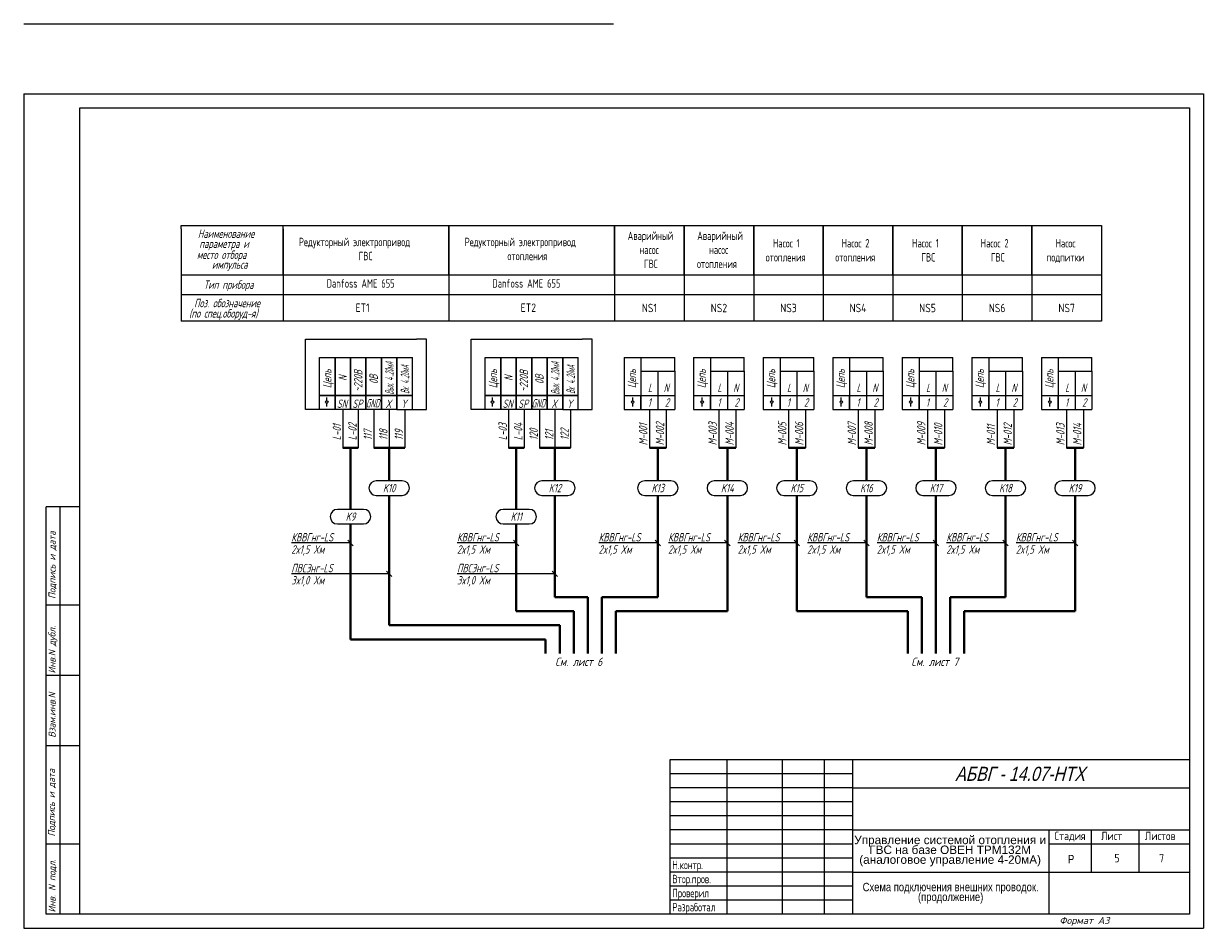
# Model space of a CAD drawing. Header units: millimetres. Extents: x 643 to 1239, y 174 to 2865.
# Tile 7 of 12: x 643 to 1065, y 818 to 1140. Entities that reach past the tile are written whole.
import ezdxf
from ezdxf.enums import TextEntityAlignment as Align

# ---------------------------------------------------------------- set-up
doc = ezdxf.new("R2010")
doc.units = ezdxf.units.MM
for name, color, linetype in [('Размеры', 3, 'Continuous'), ('Текст', 7, 'Continuous'), ('Форматка', 4, 'Continuous')]:
    doc.layers.add(name, color=color, linetype=linetype)
doc.layers.add('Слой1', color=10, linetype='Continuous', lineweight=200, plot=False)
doc.layers.add('Трубопровод', color=7, linetype='Continuous', lineweight=30)
doc.styles.add('35', font='romans.shx', dxfattribs={"width": 0.7, "oblique": 15, "height": 3.5})
doc.styles.add('Arial', font='arial.ttf')
doc.styles.add('Romans8', font='romans8.shx', dxfattribs={"width": 0.8, "height": 3})
doc.styles.add('style3', font='simplex.shx', dxfattribs={"height": 3})
doc.styles.add('style4', font='romans.shx', dxfattribs={"width": 0.7, "height": 3})

msp = doc.modelspace()

# ---------------------------------------------------------------- linework, layer by layer
for p, q in [((699.18, 1067.41), (699.18, 1068.52)), ((699.18, 1068.52), (735.46, 1068.52)), ((735.46, 1050.93), (699.18, 1050.93)), ((853.47, 1050.93), (853.47, 1034.45)), ((878.23, 1050.93), (878.23, 1034.45)), ((902.99, 1050.93), (902.99, 1034.45)), ((902.99, 1050.93), (902.99, 1034.45)), ((902.99, 1050.93), (902.99, 1034.45)), ((927.74, 1050.93), (927.74, 1034.45)), ((952.5, 1050.93), (952.5, 1034.45)), ((952.5, 1050.93), (952.5, 1034.45)), ((952.5, 1050.93), (952.5, 1034.45)), ((952.5, 1050.93), (952.5, 1034.45)), ((977.26, 1050.93), (977.26, 1034.45)), ((1002.01, 1050.93), (1002.01, 1034.45)), ((1026.77, 1050.93), (1026.77, 1034.45)), ((699.18, 1043.96), (1026.77, 1043.96)), ((1026.77, 1034.45), (699.18, 1034.45)), ((743.43, 1003.07), (743.43, 1028.07)), ((743.43, 1028.07), (747.01, 1028.07)), ((747.01, 1028.07), (782.92, 1028.07)), ((781.49, 1028.07), (782.92, 1028.07)), ((786.49, 1028.07), (782.92, 1028.07)), ((786.49, 1003.07), (786.49, 1028.07)), ((802.44, 1003.07), (802.44, 1028.07)), ((802.44, 1028.07), (806.02, 1028.07)), ((806.02, 1028.07), (841.93, 1028.07)), ((840.5, 1028.07), (841.93, 1028.07)), ((845.5, 1028.07), (841.93, 1028.07)), ((845.5, 1003.07), (845.5, 1028.07)), ((748.43, 1003.07), (748.43, 1021.57)), ((748.43, 1021.57), (781.49, 1021.57)), ((781.49, 1003.07), (781.49, 1021.57)), ((807.44, 1003.07), (807.44, 1021.57)), ((807.44, 1021.57), (840.5, 1021.57)), ((840.5, 1003.07), (840.5, 1021.57)), ((748.43, 1003.07), (743.43, 1003.07)), ((781.49, 1003.07), (786.49, 1003.07)), ((807.44, 1003.07), (802.44, 1003.07)), ((840.5, 1003.07), (845.5, 1003.07)), ((777.87, 977.68), (768.59, 977.68)), ((836.88, 977.68), (827.59, 977.68)), ((873.49, 977.68), (864.21, 977.68)), ((898.25, 977.68), (888.97, 977.68)), ((923.01, 977.68), (913.72, 977.68)), ((947.76, 977.68), (938.48, 977.68)), ((972.52, 977.68), (963.24, 977.68)), ((997.28, 977.68), (987.99, 977.68)), ((1022.03, 977.68), (1012.75, 977.68)), ((764.09, 967.51), (754.81, 967.51)), ((823.1, 967.51), (813.82, 967.51)), ((758.49, 956.55), (760.41, 954.58)), ((817.48, 956.55), (819.39, 954.58)), ((867.89, 956.55), (869.81, 954.58)), ((892.64, 956.55), (894.56, 954.58)), ((917.4, 956.55), (919.32, 954.58)), ((942.16, 956.55), (944.08, 954.58)), ((966.92, 956.55), (968.83, 954.58)), ((991.67, 956.55), (993.59, 954.58)), ((1016.43, 956.55), (1018.35, 954.58)), ((772.27, 945.57), (774.18, 943.6)), ((831.25, 945.57), (833.17, 943.6))]:
    msp.add_line(p, q)
at = {"color": 7}
for p, q in [((699.18, 1067.41), (699.18, 1034.45)), ((735.46, 1067.41), (735.46, 1034.45)), ((794.47, 1067.41), (794.47, 1034.45)), ((856.85, 1021.57), (856.85, 1003.07)), ((856.85, 1021.57), (874.85, 1021.57)), ((862.85, 1021.57), (862.85, 1003.07)), ((881.61, 1021.57), (881.61, 1003.07)), ((881.61, 1021.57), (899.61, 1021.57)), ((887.61, 1021.57), (887.61, 1003.07)), ((906.37, 1021.57), (906.37, 1003.07)), ((906.37, 1021.57), (924.37, 1021.57)), ((912.37, 1021.57), (912.37, 1003.07)), ((931.12, 1021.57), (931.12, 1003.07)), ((931.12, 1021.57), (949.12, 1021.57)), ((937.12, 1021.57), (937.12, 1003.07)), ((955.88, 1021.57), (955.88, 1003.07)), ((955.88, 1021.57), (973.88, 1021.57)), ((961.88, 1021.57), (961.88, 1003.07)), ((980.64, 1021.57), (980.64, 1003.07)), ((980.64, 1021.57), (998.64, 1021.57)), ((986.64, 1021.57), (986.64, 1003.07)), ((1005.39, 1021.57), (1005.39, 1003.07)), ((1005.39, 1021.57), (1023.39, 1021.57)), ((1011.39, 1021.57), (1011.39, 1003.07)), ((862.85, 1016.72), (874.85, 1016.72)), ((868.85, 1016.72), (868.85, 1003.07)), ((874.85, 1016.72), (874.85, 1003.07)), ((887.61, 1016.72), (899.61, 1016.72)), ((893.61, 1016.72), (893.61, 1003.07)), ((899.61, 1016.72), (899.61, 1003.07)), ((912.37, 1016.72), (924.37, 1016.72)), ((918.37, 1016.72), (918.37, 1003.07)), ((924.37, 1016.72), (924.37, 1003.07)), ((937.12, 1016.72), (949.12, 1016.72)), ((943.12, 1016.72), (943.12, 1003.07)), ((949.12, 1016.72), (949.12, 1003.07)), ((961.88, 1016.72), (973.88, 1016.72)), ((967.88, 1016.72), (967.88, 1003.07)), ((973.88, 1016.72), (973.88, 1003.07)), ((986.64, 1016.72), (998.64, 1016.72)), ((992.64, 1016.72), (992.64, 1003.07)), ((998.64, 1016.72), (998.64, 1003.07)), ((1011.39, 1016.72), (1023.39, 1016.72)), ((1017.39, 1016.72), (1017.39, 1003.07)), ((1023.39, 1016.72), (1023.39, 1003.07)), ((856.85, 1008.07), (874.85, 1008.07)), ((862.85, 1003.07), (862.85, 1008.07)), ((881.61, 1008.07), (899.61, 1008.07)), ((887.61, 1003.07), (887.61, 1008.07)), ((906.37, 1008.07), (924.37, 1008.07)), ((912.37, 1003.07), (912.37, 1008.07)), ((931.12, 1008.07), (949.12, 1008.07)), ((937.12, 1003.07), (937.12, 1008.07)), ((955.88, 1008.07), (973.88, 1008.07)), ((961.88, 1003.07), (961.88, 1008.07)), ((980.64, 1008.07), (998.64, 1008.07)), ((986.64, 1003.07), (986.64, 1008.07)), ((1005.39, 1008.07), (1023.39, 1008.07)), ((1011.39, 1003.07), (1011.39, 1008.07)), ((750.99, 1006.16), (750.99, 1007.28)), ((750.99, 1004.14), (750.99, 1005.26)), ((810, 1006.16), (810, 1007.28)), ((810, 1004.14), (810, 1005.26)), ((859.9, 1006.16), (859.9, 1007.28)), ((859.9, 1004.14), (859.9, 1005.26)), ((884.66, 1006.16), (884.66, 1007.28)), ((884.66, 1004.14), (884.66, 1005.26)), ((909.41, 1006.16), (909.41, 1007.28)), ((909.41, 1004.14), (909.41, 1005.26)), ((934.17, 1006.16), (934.17, 1007.28)), ((934.17, 1004.14), (934.17, 1005.26)), ((958.92, 1006.16), (958.92, 1007.28)), ((958.92, 1004.14), (958.92, 1005.26)), ((983.68, 1006.16), (983.68, 1007.28)), ((983.68, 1004.14), (983.68, 1005.26)), ((1008.44, 1006.16), (1008.44, 1007.28)), ((1008.44, 1004.14), (1008.44, 1005.26)), ((756.7, 1003.07), (756.7, 989.44)), ((762.21, 1003.07), (762.21, 989.44)), ((767.72, 1003.07), (767.72, 989.44)), ((773.23, 1003.07), (773.23, 989.44)), ((778.74, 1003.07), (778.74, 989.44)), ((815.71, 1003.07), (815.71, 989.44)), ((821.22, 1003.07), (821.22, 989.44)), ((826.73, 1003.07), (826.73, 989.44)), ((832.24, 1003.07), (832.24, 989.44)), ((837.75, 1003.07), (837.75, 989.44)), ((856.85, 1003.07), (874.85, 1003.07)), ((865.85, 1003.07), (865.85, 989.44)), ((871.86, 1003.07), (871.86, 989.44)), ((881.61, 1003.07), (899.61, 1003.07)), ((890.61, 1003.07), (890.61, 989.44)), ((896.62, 1003.07), (896.62, 989.44)), ((906.37, 1003.07), (924.37, 1003.07)), ((915.37, 1003.07), (915.37, 989.44)), ((921.37, 1003.07), (921.37, 989.44)), ((931.12, 1003.07), (949.12, 1003.07)), ((940.12, 1003.07), (940.12, 989.44)), ((946.13, 1003.07), (946.13, 989.44)), ((955.88, 1003.07), (973.88, 1003.07)), ((964.88, 1003.07), (964.88, 989.44)), ((970.89, 1003.07), (970.89, 989.44)), ((980.64, 1003.07), (998.64, 1003.07)), ((989.64, 1003.07), (989.64, 989.44)), ((995.64, 1003.07), (995.64, 989.44)), ((1005.39, 1003.07), (1023.39, 1003.07)), ((1014.39, 1003.07), (1014.39, 989.44)), ((1020.4, 1003.07), (1020.4, 989.44)), ((768.56, 972.51), (777.84, 972.51)), ((827.57, 972.51), (836.85, 972.51)), ((864.19, 972.51), (873.47, 972.51)), ((888.94, 972.51), (898.23, 972.51)), ((913.7, 972.51), (922.98, 972.51)), ((938.46, 972.51), (947.74, 972.51)), ((963.21, 972.51), (972.5, 972.51)), ((987.97, 972.51), (997.25, 972.51)), ((1012.73, 972.51), (1022.01, 972.51)), ((754.79, 962.33), (764.07, 962.33)), ((813.79, 962.33), (823.08, 962.33))]:
    msp.add_line(p, q, dxfattribs=at)
at = {"color": 7, "lineweight": 40}
for p, q in [((756.7, 989.44), (762.21, 989.44)), ((767.72, 989.44), (778.74, 989.44)), ((773.23, 989.44), (773.23, 977.68)), ((815.71, 989.44), (821.22, 989.44)), ((826.73, 989.44), (837.75, 989.44)), ((832.24, 989.44), (832.24, 977.68)), ((865.85, 989.44), (871.86, 989.44)), ((868.85, 989.44), (868.85, 977.68)), ((890.61, 989.44), (896.62, 989.44)), ((893.61, 989.44), (893.61, 977.68)), ((915.37, 989.44), (921.37, 989.44)), ((918.37, 989.44), (918.37, 977.68)), ((940.12, 989.44), (946.13, 989.44)), ((943.12, 989.44), (943.12, 977.68)), ((964.88, 989.44), (970.89, 989.44)), ((967.88, 989.44), (967.88, 977.68)), ((989.64, 989.44), (995.64, 989.44)), ((992.64, 989.44), (992.64, 977.68)), ((1014.39, 989.44), (1020.4, 989.44)), ((1017.39, 989.44), (1017.39, 977.68))]:
    msp.add_line(p, q, dxfattribs=at)
at = {"lineweight": 40}
for p, q in [((759.45, 989.44), (759.45, 972.51)), ((818.46, 989.44), (818.46, 972.51)), ((759.45, 972.51), (759.45, 967.51)), ((773.2, 972.51), (773.2, 936.25)), ((818.46, 972.51), (818.46, 967.51)), ((832.21, 972.51), (832.21, 936.25)), ((868.85, 972.51), (868.85, 936.25)), ((893.6, 972.51), (893.6, 936.25)), ((918.36, 931.25), (918.36, 972.51)), ((943.12, 936.25), (943.12, 972.51)), ((967.88, 972.51), (967.88, 916.25)), ((992.63, 936.25), (992.63, 972.51)), ((1017.39, 931.25), (1017.39, 972.51)), ((759.43, 962.33), (759.43, 931.25)), ((818.44, 962.33), (818.44, 931.25)), ((773.2, 936.25), (773.2, 931.25)), ((832.21, 936.25), (843.91, 936.25)), ((843.91, 916.25), (843.91, 936.25)), ((848.91, 916.25), (848.91, 936.25)), ((848.91, 936.25), (868.85, 936.25)), ((893.6, 936.25), (893.6, 931.25)), ((962.88, 936.25), (943.12, 936.25)), ((962.88, 916.25), (962.88, 936.25)), ((972.88, 916.25), (972.88, 936.25)), ((972.88, 936.25), (992.63, 936.25)), ((759.43, 931.25), (759.43, 926.25)), ((773.2, 926.25), (773.2, 931.25)), ((838.91, 931.25), (818.44, 931.25)), ((838.91, 926.25), (838.91, 931.25)), ((853.91, 916.25), (853.91, 931.25)), ((853.91, 931.25), (893.6, 931.25)), ((957.88, 931.25), (918.36, 931.25)), ((957.88, 916.25), (957.88, 931.25)), ((977.88, 916.25), (977.88, 931.25)), ((977.88, 931.25), (1017.39, 931.25)), ((759.43, 921.25), (759.43, 926.25)), ((833.91, 926.25), (773.2, 926.25)), ((833.91, 916.25), (833.91, 926.25)), ((838.91, 926.25), (838.91, 916.25)), ((828.91, 921.25), (759.43, 921.25)), ((828.91, 916.25), (828.91, 921.25))]:
    msp.add_line(p, q, dxfattribs=at)
at = {"color": 7, "linetype": 'Continuous'}
for p, q in [((759.43, 955.57), (738.47, 955.57)), ((818.41, 955.57), (797.46, 955.57)), ((868.83, 955.57), (847.87, 955.57)), ((893.58, 955.57), (872.62, 955.57)), ((918.34, 955.57), (897.38, 955.57)), ((943.1, 955.57), (922.14, 955.57)), ((967.86, 955.57), (946.9, 955.57)), ((992.61, 955.57), (971.65, 955.57)), ((1017.37, 955.57), (996.41, 955.57)), ((773.2, 944.59), (738.47, 944.59)), ((832.19, 944.59), (797.46, 944.59))]:
    msp.add_line(p, q, dxfattribs=at)
for points in [[(735.46, 1068.52), (794.47, 1068.52), (794.47, 1050.93), (735.46, 1050.93)], [(794.47, 1068.52), (853.47, 1068.52), (853.47, 1050.93), (794.47, 1050.93)], [(853.47, 1068.52), (878.23, 1068.52), (878.23, 1050.93), (853.47, 1050.93)], [(878.23, 1068.52), (902.99, 1068.52), (902.99, 1050.93), (878.23, 1050.93)], [(902.99, 1068.52), (927.74, 1068.52), (927.74, 1050.93), (902.99, 1050.93)], [(927.74, 1068.52), (952.5, 1068.52), (952.5, 1050.93), (927.74, 1050.93)], [(952.5, 1068.52), (977.26, 1068.52), (977.26, 1050.93), (952.5, 1050.93)], [(977.26, 1068.52), (1002.01, 1068.52), (1002.01, 1050.93), (977.26, 1050.93)], [(1002.01, 1068.52), (1026.77, 1068.52), (1026.77, 1050.93), (1002.01, 1050.93)]]:
    msp.add_lwpolyline(points, close=True)
at = {"color": 7}
for centre in [(750.99, 1005.71), (810, 1005.71), (859.9, 1005.71), (884.66, 1005.71), (909.41, 1005.71), (934.17, 1005.71), (958.92, 1005.71), (983.68, 1005.71), (1008.44, 1005.71)]:
    msp.add_circle(centre, 0.452, dxfattribs=at)
for centre, start, end in [((768.59, 975.1), 90, 269.4515), ((777.84, 975.1), 270, 89.4515), ((827.59, 975.1), 90, 269.4515), ((836.85, 975.1), 270, 89.4515), ((864.21, 975.1), 90, 269.4515), ((873.47, 975.1), 270, 89.4515), ((888.97, 975.1), 90, 269.4515), ((898.23, 975.1), 270, 89.4515), ((913.72, 975.1), 90, 269.4515), ((922.98, 975.1), 270, 89.4515), ((938.48, 975.1), 90, 269.4515), ((947.74, 975.1), 270, 89.4515), ((963.24, 975.1), 90, 269.4515), ((972.5, 975.1), 270, 89.4515), ((987.99, 975.1), 90, 269.4515), ((997.25, 975.1), 270, 89.4515), ((1012.75, 975.1), 90, 269.4515), ((1022.01, 975.1), 270, 89.4515), ((754.81, 964.92), 90, 269.4515), ((764.07, 964.92), 270, 89.4515), ((813.82, 964.92), 90, 269.4515), ((823.08, 964.92), 270, 89.4515)]:
    msp.add_arc(centre, 2.59, start, end, dxfattribs=at)
at = {"layer": 'Размеры', "color": 7}
for p, q in [((874.85, 1016.72), (874.85, 1021.57)), ((899.61, 1016.72), (899.61, 1021.57)), ((924.37, 1016.72), (924.37, 1021.57)), ((949.12, 1016.72), (949.12, 1021.57)), ((973.88, 1016.72), (973.88, 1021.57)), ((998.64, 1016.72), (998.64, 1021.57)), ((1023.39, 1016.72), (1023.39, 1021.57)), ((753.94, 1003.07), (748.43, 1003.07)), ((759.45, 1003.07), (753.94, 1003.07)), ((764.96, 1003.07), (759.45, 1003.07)), ((770.47, 1003.07), (764.96, 1003.07)), ((775.98, 1003.07), (770.47, 1003.07)), ((775.98, 1003.07), (781.49, 1003.07)), ((812.95, 1003.07), (807.44, 1003.07)), ((818.46, 1003.07), (812.95, 1003.07)), ((823.97, 1003.07), (818.46, 1003.07)), ((829.48, 1003.07), (823.97, 1003.07)), ((834.99, 1003.07), (829.48, 1003.07)), ((834.99, 1003.07), (840.5, 1003.07))]:
    msp.add_line(p, q, dxfattribs=at)
at = {"layer": 'Слой1', "color": 7, "linetype": 'ByBlock', "lineweight": -3, "ltscale": 0.4}
for p, q in [((643.1, 1140.4), (853.1, 1140.4)), ((643.1, 1140.4), (853.1, 1140.4)), ((643.1, 1140.4), (853.1, 1140.4)), ((643.1, 1115.39), (853.1, 1115.39)), ((661.8, 1115.39), (1063.1, 1115.39)), ((643.1, 818.39), (853.1, 818.39)), ((853.1, 818.39), (1063.1, 818.39))]:
    msp.add_line(p, q, dxfattribs=at)
at = {"layer": 'Слой1', "color": 7, "lineweight": -3}
for p, q in [((643.1, 1115.39), (643.1, 818.39)), ((643.1, 1115.39), (643.1, 818.39)), ((643.1, 1115.39), (643.1, 818.39)), ((643.1, 1115.39), (643.1, 818.39)), ((1063.1, 1115.39), (1063.1, 818.39)), ((1063.1, 1115.39), (1063.1, 818.39)), ((1063.1, 1115.39), (1063.1, 818.39))]:
    msp.add_line(p, q, dxfattribs=at)
at = {"layer": 'Трубопровод', "color": 7}
for p, q in [((753.94, 1003.07), (753.94, 1021.57)), ((753.94, 1008.07), (753.94, 1021.57)), ((753.94, 1008.07), (753.94, 1021.57)), ((759.45, 1003.07), (759.45, 1021.57)), ((759.45, 1008.07), (759.45, 1021.57)), ((759.45, 1008.07), (759.45, 1021.57)), ((764.96, 1003.07), (764.96, 1021.57)), ((764.96, 1008.07), (764.96, 1021.57)), ((764.96, 1008.07), (764.96, 1021.57)), ((764.96, 1003.07), (764.96, 1021.57)), ((764.96, 1008.07), (764.96, 1021.57)), ((764.96, 1008.07), (764.96, 1021.57)), ((770.47, 1008.07), (770.47, 1021.57)), ((770.47, 1003.07), (770.47, 1021.57)), ((770.47, 1008.07), (770.47, 1021.57)), ((770.47, 1008.07), (770.47, 1021.57)), ((775.98, 1003.07), (775.98, 1021.57)), ((775.98, 1008.07), (775.98, 1021.57)), ((775.98, 1008.07), (775.98, 1021.57)), ((812.95, 1003.07), (812.95, 1021.57)), ((812.95, 1008.07), (812.95, 1021.57)), ((812.95, 1008.07), (812.95, 1021.57)), ((818.46, 1003.07), (818.46, 1021.57)), ((818.46, 1008.07), (818.46, 1021.57)), ((818.46, 1008.07), (818.46, 1021.57)), ((823.97, 1003.07), (823.97, 1021.57)), ((823.97, 1008.07), (823.97, 1021.57)), ((823.97, 1008.07), (823.97, 1021.57)), ((823.97, 1003.07), (823.97, 1021.57)), ((823.97, 1008.07), (823.97, 1021.57)), ((823.97, 1008.07), (823.97, 1021.57)), ((829.48, 1008.07), (829.48, 1021.57)), ((829.48, 1003.07), (829.48, 1021.57)), ((829.48, 1008.07), (829.48, 1021.57)), ((829.48, 1008.07), (829.48, 1021.57)), ((834.99, 1003.07), (834.99, 1021.57)), ((834.99, 1008.07), (834.99, 1021.57)), ((834.99, 1008.07), (834.99, 1021.57)), ((759.45, 1008.07), (748.43, 1008.07)), ((753.94, 1004.07), (753.94, 1008.07)), ((753.94, 1003.07), (753.94, 1008.07)), ((753.94, 1003.07), (753.94, 1008.07)), ((764.96, 1008.07), (759.45, 1008.07)), ((759.45, 1004.07), (759.45, 1008.07)), ((759.45, 1003.07), (759.45, 1008.07)), ((759.45, 1003.07), (759.45, 1008.07)), ((764.96, 1004.07), (764.96, 1008.07)), ((764.96, 1003.07), (764.96, 1008.07)), ((764.96, 1003.07), (764.96, 1008.07)), ((764.96, 1004.07), (764.96, 1008.07)), ((764.96, 1003.07), (764.96, 1008.07)), ((764.96, 1003.07), (764.96, 1008.07)), ((770.47, 1008.07), (764.96, 1008.07)), ((770.47, 1003.07), (770.47, 1008.07)), ((781.49, 1008.07), (770.47, 1008.07)), ((770.47, 1004.07), (770.47, 1008.07)), ((770.47, 1003.07), (770.47, 1008.07)), ((770.47, 1003.07), (770.47, 1008.07)), ((775.98, 1004.07), (775.98, 1008.07)), ((775.98, 1003.07), (775.98, 1008.07)), ((775.98, 1003.07), (775.98, 1008.07)), ((818.46, 1008.07), (807.44, 1008.07)), ((812.95, 1004.07), (812.95, 1008.07)), ((812.95, 1003.07), (812.95, 1008.07)), ((812.95, 1003.07), (812.95, 1008.07)), ((823.97, 1008.07), (818.46, 1008.07)), ((818.46, 1004.07), (818.46, 1008.07)), ((818.46, 1003.07), (818.46, 1008.07)), ((818.46, 1003.07), (818.46, 1008.07)), ((823.97, 1004.07), (823.97, 1008.07)), ((823.97, 1003.07), (823.97, 1008.07)), ((823.97, 1003.07), (823.97, 1008.07)), ((823.97, 1004.07), (823.97, 1008.07)), ((823.97, 1003.07), (823.97, 1008.07)), ((823.97, 1003.07), (823.97, 1008.07)), ((829.48, 1008.07), (823.97, 1008.07)), ((829.48, 1003.07), (829.48, 1008.07)), ((840.5, 1008.07), (829.48, 1008.07)), ((829.48, 1004.07), (829.48, 1008.07)), ((829.48, 1003.07), (829.48, 1008.07)), ((829.48, 1003.07), (829.48, 1008.07)), ((834.99, 1004.07), (834.99, 1008.07)), ((834.99, 1003.07), (834.99, 1008.07)), ((834.99, 1003.07), (834.99, 1008.07))]:
    msp.add_line(p, q, dxfattribs=at)
at = {"layer": 'Форматка', "color": 7, "lineweight": -3}
for p, q in [((663.1, 823.39), (663.1, 1110.39)), ((663.1, 1110.39), (1058.1, 1110.39)), ((1058.1, 1110.39), (1058.1, 823.39)), ((663.1, 968.39), (651.1, 968.39)), ((651.1, 823.39), (651.1, 968.39)), ((656.1, 823.39), (656.1, 968.39)), ((663.1, 933.39), (651.1, 933.39)), ((663.1, 908.39), (651.1, 908.39)), ((663.1, 883.39), (651.1, 883.39)), ((1058.1, 878.39), (873.1, 878.39)), ((873.1, 878.39), (873.1, 823.39)), ((893.48, 878.39), (893.48, 823.39)), ((913.1, 878.39), (913.1, 823.39)), ((928.1, 878.39), (928.1, 823.39)), ((938.1, 878.39), (938.1, 823.39)), ((938.1, 873.39), (873.1, 873.39)), ((938.1, 868.39), (873.1, 868.39)), ((938.1, 868.39), (1058.1, 868.39)), ((938.1, 863.39), (873.1, 863.39)), ((938.1, 858.39), (873.1, 858.39)), ((938.1, 853.39), (873.1, 853.39)), ((938.1, 853.39), (1058.1, 853.39)), ((1008.1, 853.39), (1008.1, 823.39)), ((1023.1, 853.39), (1023.1, 838.39)), ((1040.1, 853.39), (1040.1, 838.39)), ((663.1, 848.39), (651.1, 848.39)), ((938.1, 848.39), (873.1, 848.39)), ((1058.1, 848.39), (1008.1, 848.39)), ((938.1, 843.39), (873.1, 843.39)), ((938.1, 838.39), (873.1, 838.39)), ((938.1, 838.39), (1058.1, 838.39)), ((938.1, 833.39), (873.1, 833.39)), ((938.1, 828.39), (873.1, 828.39)), ((1058.1, 823.39), (651.1, 823.39))]:
    msp.add_line(p, q, dxfattribs=at)

# ---------------------------------------------------------------- texts
at = {"color": 7, "oblique": 15}
for s, style, width, p in [('Наименование', 'style4', 0.7, (705.11, 1064.15)), ('параметра и', 'style4', 0.7, (705.61, 1060.57)), ('место отбора', 'style4', 0.7, (704.75, 1056.66)), ('импульса', 'style4', 0.7, (710.11, 1053.17)), ('Тип прибора', 'style4', 0.7, (707.21, 1046.01)), ('Поз. обозначение', 'style4', 0.7, (703.77, 1039.45)), ('(по спец.оборуд-я)', 'style4', 0.7, (701.99, 1035.77)), ('L', 'style3', 0.669676, (865.33, 1009.3)), ('N', 'style3', 0.669676, (870.92, 1009.3)), ('L', 'style3', 0.669676, (890.08, 1009.3)), ('N', 'style3', 0.669676, (895.67, 1009.3)), ('L', 'style3', 0.669676, (914.84, 1009.3)), ('N', 'style3', 0.669676, (920.43, 1009.3)), ('L', 'style3', 0.669676, (939.59, 1009.3)), ('N', 'style3', 0.669676, (945.19, 1009.3)), ('L', 'style3', 0.669676, (964.35, 1009.3)), ('N', 'style3', 0.669676, (969.94, 1009.3)), ('L', 'style3', 0.669676, (989.11, 1009.3)), ('N', 'style3', 0.669676, (994.7, 1009.3)), ('L', 'style3', 0.669676, (1013.86, 1009.3)), ('N', 'style3', 0.669676, (1019.46, 1009.3)), ('1', 'style3', 0.669676, (865.27, 1004.08)), ('2', 'style3', 0.669676, (871.38, 1004.08)), ('1', 'style3', 0.669676, (890.03, 1004.08)), ('2', 'style3', 0.669676, (896.14, 1004.08)), ('1', 'style3', 0.669676, (914.78, 1004.08)), ('2', 'style3', 0.669676, (920.89, 1004.08)), ('1', 'style3', 0.669676, (939.54, 1004.08)), ('2', 'style3', 0.669676, (945.65, 1004.08)), ('1', 'style3', 0.669676, (964.29, 1004.08)), ('2', 'style3', 0.669676, (970.41, 1004.08)), ('1', 'style3', 0.669676, (989.05, 1004.08)), ('2', 'style3', 0.669676, (995.16, 1004.08)), ('1', 'style3', 0.669676, (1013.81, 1004.08)), ('2', 'style3', 0.669676, (1019.92, 1004.08))]:
    msp.add_text(s, height=3, dxfattribs=dict(at, style=style, width=width)).set_placement(p)
at = {"color": 7, "style": 'style4', "oblique": 15}
for s, width, p in [('Цепь', 0.7, (752.65, 1010.63)), ('~220В', 0.7, (763.67, 1009.26)), ('Вых. 4..20мА', 0.4, (774.79, 1008.37)), ('Вх. 4..20мА', 0.4, (780.33, 1008.65)), ('Цепь', 0.7, (811.66, 1010.63)), ('~220В', 0.7, (822.68, 1009.26)), ('Вых. 4..20мА', 0.4, (833.8, 1008.37)), ('Вх. 4..20мА', 0.4, (839.33, 1008.65)), ('Цепь', 0.7, (861.13, 1010.65)), ('Цепь', 0.7, (885.89, 1010.65)), ('Цепь', 0.7, (910.64, 1010.65)), ('Цепь', 0.7, (935.4, 1010.65)), ('Цепь', 0.7, (960.16, 1010.65)), ('Цепь', 0.7, (984.91, 1010.65)), ('Цепь', 0.7, (1009.67, 1010.65)), ('N', 0.7, (758.16, 1013.24)), ('0В', 0.7, (769.18, 1012.13)), ('N', 0.7, (817.17, 1013.24)), ('0В', 0.7, (828.19, 1012.13)), ('L-01', 0.700428, (756.11, 992.11)), ('L-02', 0.700428, (761.62, 992.11)), ('117', 0.700428, (767.13, 992.11)), ('118', 0.700428, (772.64, 992.11)), ('119', 0.700428, (778.15, 992.11)), ('L-03', 0.700428, (815.12, 992.11)), ('L-04', 0.700428, (820.63, 992.11)), ('120', 0.700428, (826.14, 992.11)), ('121', 0.700428, (831.65, 992.11)), ('122', 0.700428, (837.16, 992.11)), ('M-001', 0.700428, (865.12, 990.31)), ('M-002', 0.700428, (871.12, 990.31)), ('M-003', 0.700428, (889.87, 990.31)), ('M-004', 0.700428, (895.88, 990.31)), ('M-005', 0.700428, (914.63, 990.31)), ('M-006', 0.700428, (920.64, 990.31)), ('M-007', 0.700428, (939.39, 990.31)), ('M-008', 0.700428, (945.39, 990.31)), ('M-009', 0.700428, (964.14, 990.31)), ('M-010', 0.700428, (970.15, 990.31)), ('M-011', 0.700428, (988.9, 990.31)), ('M-012', 0.700428, (994.91, 990.31)), ('M-013', 0.700428, (1013.66, 990.31)), ('M-014', 0.700428, (1019.66, 990.31))]:
    msp.add_text(s, height=3, rotation=90, dxfattribs=dict(at, width=width)).set_placement(p)
for s, width, p in [('K10', 0.7, (773.21, 975.1)), ('K12', 0.7, (832.22, 975.1)), ('K13', 0.7, (868.84, 975.1)), ('K14', 0.7, (893.6, 975.1)), ('K15', 0.7, (918.35, 975.1)), ('K16', 0.7, (943.11, 975.1)), ('K17', 0.7, (967.87, 975.1)), ('K18', 0.7, (992.62, 975.1)), ('K19', 0.7, (1017.38, 975.1)), ('K9', 0.7, (759.44, 964.92)), ('K11', 0.7, (818.45, 964.92)), ('См. лист 6', 0.8, (840.69, 913.26)), ('См. лист 7', 0.8, (967.45, 913.26))]:
    msp.add_text(s, height=3, dxfattribs=dict(at, width=width)).set_placement(p, align=Align.MIDDLE_CENTER)
at = {"color": 0, "style": 'style3', "oblique": 15, "width": 0.7}
for s, p in [('КВВГнг-LS', (738.38, 956.09)), ('КВВГнг-LS', (797.37, 956.09)), ('КВВГнг-LS', (847.78, 956.09)), ('КВВГнг-LS', (872.54, 956.09)), ('КВВГнг-LS', (897.3, 956.09)), ('КВВГнг-LS', (922.05, 956.09)), ('КВВГнг-LS', (946.81, 956.09)), ('КВВГнг-LS', (971.57, 956.09)), ('КВВГнг-LS', (996.32, 956.09)), ('2x1,5 Xм', (738.38, 951.76)), ('2x1,5 Xм', (797.37, 951.76)), ('2x1,5 Xм', (847.78, 951.76)), ('2x1,5 Xм', (872.54, 951.76)), ('2x1,5 Xм', (897.3, 951.76)), ('2x1,5 Xм', (922.05, 951.76)), ('2x1,5 Xм', (946.81, 951.76)), ('2x1,5 Xм', (971.57, 951.76)), ('2x1,5 Xм', (996.32, 951.76)), ('ПВСЭнг-LS', (738.38, 945.11)), ('ПВСЭнг-LS', (797.37, 945.11)), ('3x1,0 Xм', (738.38, 940.78)), ('3x1,0 Xм', (797.37, 940.78))]:
    msp.add_text(s, height=3, dxfattribs=at).set_placement(p)
at = {"lineweight": -3, "style": 'Arial', "oblique": 15, "width": 0.8}
msp.add_text('АБВГ - 14.07-НТХ', height=5, dxfattribs=at).set_placement((1020.86, 873.38), align=Align.MIDDLE_RIGHT)
at = {"color": 7, "style": 'Arial', "width": 0.8}
msp.add_text('Р', height=3, dxfattribs=at).set_placement((1014.87, 841.52))
at = {"char_height": 3, "attachment_point": 1, "style": 'style4'}
for s, width, heights, insert in [('\\pi5.6041;Редукторный электропривод\\P\\pi25.504; ГВС', 59.0082, [11.31], (735.46, 1064.2)), ('\\pi5.6041;Редукторный электропривод \\P\\pi20.854;отопления', 59.0082, [11.31], (794.47, 1064.2)), ('\\pi0.10608;Аварийный \\P\\pi4.3061;насос\\P\\pi5.9061;ГВС', 17.3122, [0], (858.03, 1066.41)), ('\\pi0.10608;Аварийный \\P\\pi4.3061;насос\\P\\pi0.0060792;отопления', 17.3122, [0], (882.79, 1066.41)), ('\\pi1.2486;Насос 1\\P\\pi-1.3014;отопления', 14.6972, [0], (908.56, 1063.74)), ('\\pi0.94859;Насос 2\\P\\pi-1.3014;отопления', 14.6972, [0], (933.32, 1063.74)), ('\\pi1.2486;Насос 1\\P\\pi4.5986;ГВС', 14.6972, [0], (958.08, 1063.74)), ('\\pi0.94859;Насос 2\\P\\pi4.5986;ГВС', 14.6972, [0], (982.83, 1063.74)), ('\\pi2.8486;Насос \\P\\pi-0.35141;подпитки', 14.6972, [0], (1007.59, 1063.74)), ('\\pi15.504;Danfoss AME 655', 59.0082, [6.97], (735.46, 1049.44)), ('\\pi15.504;Danfoss AME 655', 59.0082, [6.97], (794.47, 1049.44))]:
    msp.add_mtext_dynamic_manual_height_columns(s, width=width, gutter_width=15, heights=heights, dxfattribs=dict(at, insert=insert))
at = {"insert": (972.92, 845.89), "char_height": 3, "width": 68.1641, "attachment_point": 5, "line_spacing_factor": 0.7, "style": 'Arial'}
msp.add_mtext('Управление системой отопления и ГВС на базе ОВЕН ТРМ132М (аналоговое управление 4-20мА)', dxfattribs=at)
at = {"color": 7, "insert": (973.1, 830.89), "char_height": 3, "width": 70, "attachment_point": 5, "line_spacing_factor": 0.7, "style": 'Arial'}
msp.add_mtext('\\pt24;{\\W0.8;Схема подключения внешних проводок. (продолжение)}', dxfattribs=at)
at = {"layer": 'Текст', "color": 7, "style": 'style4', "oblique": 15}
for s, width, p in [('SN', 0.7, (756.38, 1005.12)), ('SP', 0.7, (761.89, 1005.12)), ('GND', 0.5, (767.32, 1005.28)), ('X', 0.7, (772.91, 1005.12)), ('Y', 0.7, (778.42, 1005.12)), ('SN', 0.7, (815.39, 1005.12)), ('SP', 0.7, (820.9, 1005.12)), ('GND', 0.5, (826.32, 1005.28)), ('X', 0.7, (831.92, 1005.12)), ('Y', 0.7, (837.43, 1005.12))]:
    msp.add_text(s, height=3, dxfattribs=dict(at, width=width)).set_placement(p, align=Align.MIDDLE_CENTER)
at = {"layer": 'Текст', "color": 0, "char_height": 3, "attachment_point": 5, "line_spacing_factor": 0.9, "style": 'Romans8'}
for s, insert, width in [('\\A1;ET1', (763.75, 1039.3), 28), ('\\A1;ET2', (822.76, 1039.3), 28), ('\\A1;NS1', (865.85, 1039.2), 24.7565), ('\\A1;NS2', (890.61, 1039.2), 24.7565), ('\\A1;NS3', (915.37, 1039.2), 24.7565), ('\\A1;NS4', (940.12, 1039.2), 24.7565), ('\\A1;NS5', (964.88, 1039.2), 24.7565), ('\\A1;NS6', (989.64, 1039.2), 24.7565), ('\\A1;NS7', (1014.39, 1039.2), 24.7565)]:
    msp.add_mtext(s, dxfattribs=dict(at, insert=insert, width=width))
at = {"layer": 'Текст', "color": 7, "ltscale": 6.666667, "char_height": 3, "style": 'Romans8'}
for s, insert, width, attachment_point in [('Стадия', (1015.6, 852.79), 15, 2), ('\\pi3.55;Лист', (1023.1, 852.79), 15, 1), ('\\pi4.1499;Листов', (1038.1, 852.79), 20, 1)]:
    msp.add_mtext(s, dxfattribs=dict(at, insert=insert, width=width, attachment_point=attachment_point))
at = {"layer": 'Текст', "color": 7, "ltscale": 100, "char_height": 3, "width": 19.7446, "attachment_point": 5, "style": 'Romans8'}
for s, insert in [('\\A1;5', (1032.33, 843.39)), ('\\A1;7', (1048.23, 843.39))]:
    msp.add_mtext(s, dxfattribs=dict(at, insert=insert))
at = {"layer": 'Текст', "color": 7, "insert": (874.05, 857.43), "char_height": 3, "width": 21.4279, "attachment_point": 1, "style": 'Romans8'}
msp.add_mtext('{\\W0.7;\\P\\P\\PН.контр.   \\PВтор.пров.\\PПроверил\\PРазработал}', dxfattribs=at)
at = {"layer": 'Форматка', "color": 7, "lineweight": -3, "style": '35', "oblique": 15, "width": 0.9}
for s, p in [('Подпись и дата', (654.44, 935.64)), ('Инв.N дубл.', (654.44, 909.1)), ('Взам.инв.N', (654.44, 886.22)), ('Подпись и дата', (654.24, 851.06)), ('Инв. N подл.', (654.44, 824.03))]:
    msp.add_text(s, height=2.5, rotation=90, dxfattribs=at).set_placement(p)
at = {"layer": 'Форматка', "color": 7, "lineweight": -3, "style": '35', "oblique": 15}
msp.add_text('Формат А3', height=2.5, dxfattribs=at).set_placement((1011.81, 819.92))

doc.saveas('drawing.dxf')
